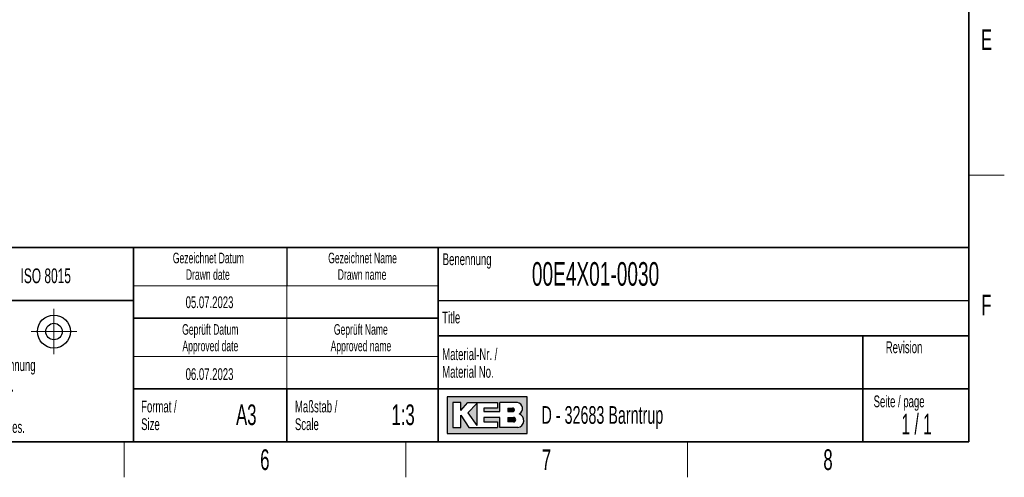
# Model space of a CAD drawing. Header units: millimetres. Extents: x 5 to 418, y 2 to 292.
# Tile 4 of 8: x 247 to 414, y 6 to 84. Entities that reach past the tile are written whole.
import ezdxf

# ---------------------------------------------------------------- set-up
doc = ezdxf.new("R2010")
doc.units = ezdxf.units.MM
doc.layers.add('SLD-0', color=7, linetype='Continuous')
doc.styles.add('SLDTEXTSTYLE0', font='TXT', dxfattribs={"width": 0.605})
doc.styles.add('SLDTEXTSTYLE1', font='TXT', dxfattribs={"width": 0.563})

msp = doc.modelspace()

# ---------------------------------------------------------------- hatches: boundary and pattern name
at = {"linetype": 'Continuous'}
h = msp.add_hatch(color=7, dxfattribs=at)
h.paths.add_polyline_path([(319.519086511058, 13.45626988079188), (333.083981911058, 13.45626988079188), (333.083981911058, 19.65736492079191), (319.519086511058, 19.65736492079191)], flags=0)
edge = h.paths.add_edge_path(flags=0)
edge.add_arc((331.3188604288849, 15.61738520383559), 1.20464082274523, -81.72003226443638, 70.1709600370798, ccw=False)
edge.add_line((331.4923410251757, 14.42530131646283), (331.480008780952, 14.42519098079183))
edge.add_line((331.480008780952, 14.42519098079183), (328.4331606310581, 14.42519098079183))
edge.add_line((328.4331606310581, 14.42519098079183), (328.4331606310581, 16.16924896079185))
edge.add_line((328.4331606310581, 16.16924896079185), (325.7201815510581, 16.16924896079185))
edge.add_line((325.7201815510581, 16.16924896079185), (325.7201815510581, 15.39411208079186))
edge.add_line((325.7201815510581, 15.39411208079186), (328.0455921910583, 15.39411208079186))
edge.add_line((328.0455921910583, 15.39411208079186), (328.0455921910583, 14.42519098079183))
edge.add_line((328.0455921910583, 14.42519098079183), (323.2009866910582, 14.42519098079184))
edge.add_line((323.2009866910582, 14.42519098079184), (321.8444971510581, 16.55681740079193))
edge.add_line((321.8444971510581, 16.55681740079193), (321.8444971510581, 14.42519098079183))
edge.add_line((321.8444971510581, 14.42519098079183), (320.4880076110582, 14.42519098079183))
edge.add_line((320.4880076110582, 14.42519098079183), (320.4880076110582, 18.68844382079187))
edge.add_line((320.4880076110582, 18.68844382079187), (321.8444971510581, 18.68844382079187))
edge.add_line((321.8444971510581, 18.68844382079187), (321.8444971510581, 17.33195428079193))
edge.add_line((321.8444971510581, 17.33195428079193), (323.0072024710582, 18.68844382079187))
edge.add_line((323.0072024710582, 18.68844382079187), (328.0455921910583, 18.68844382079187))
edge.add_line((328.0455921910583, 18.68844382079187), (328.0455921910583, 17.71952272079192))
edge.add_line((328.0455921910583, 17.71952272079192), (325.7201815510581, 17.71952272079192))
edge.add_line((325.7201815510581, 17.71952272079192), (325.7201815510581, 17.13817006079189))
edge.add_line((325.7201815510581, 17.13817006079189), (328.4331606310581, 17.13817006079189))
edge.add_line((328.4331606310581, 17.13817006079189), (328.4331606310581, 18.68844382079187))
edge.add_line((328.4331606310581, 18.68844382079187), (331.4242487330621, 18.68844382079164))
edge.add_line((331.4242487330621, 18.68844382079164), (331.4256482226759, 18.68844382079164))
edge.add_line((331.4256482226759, 18.68844382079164), (331.4259454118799, 18.68845828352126))
edge.add_arc((331.2860949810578, 17.67430640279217), 1.023749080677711, -64.45894120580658, 82.14849338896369, ccw=False)
msp.add_hatch(color=7, dxfattribs=at).paths.add_polyline_path([(324.5574762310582, 14.81275942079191), (324.557476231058, 18.49465960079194), (323.0072024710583, 16.94438584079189)], flags=0)
h = msp.add_hatch(color=7, dxfattribs=at)
edge = h.paths.add_edge_path(flags=0)
edge.add_line((329.7896501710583, 17.13817006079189), (330.6013652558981, 17.13817006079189))
edge.add_arc((330.6568434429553, 17.42884639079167), 0.2959232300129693, 259.1945394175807, 460.8054605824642)
edge.add_line((330.6013652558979, 17.71952272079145), (329.7896501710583, 17.71952272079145))
edge.add_line((329.7896501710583, 17.71952272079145), (329.7896501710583, 17.13817006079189))
h = msp.add_hatch(color=7, dxfattribs=at)
edge = h.paths.add_edge_path(flags=0)
edge.add_line((329.7896501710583, 15.39411208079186), (330.7588584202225, 15.39411208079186))
edge.add_arc((330.7588584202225, 15.78168052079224), 0.3875684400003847, 270.0000000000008, 450.0000000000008)
edge.add_line((330.7588584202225, 16.16924896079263), (330.7386620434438, 16.16924896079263))
edge.add_line((330.7386620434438, 16.16924896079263), (329.7896501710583, 16.16924896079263))
edge.add_line((329.7896501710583, 16.16924896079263), (329.7896501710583, 15.39411208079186))

# ---------------------------------------------------------------- linework, layer by layer
at = {"layer": 'SLD-0', "lineweight": 35}
for p, q in [((408, 12), (408, 282.5)), ((225.616731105, 45), (266.3304509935, 45)), ((266.3304509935, 12), (266.3304509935, 45)), ((266.3304509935, 45), (266.3304509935, 12)), ((318, 45), (266.3304509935, 45)), ((318, 45), (318, 12)), ((318, 45), (318, 40.1053465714)), ((318, 45), (408, 45)), ((318, 45), (318, 12)), ((408, 45), (408, 12)), ((225.616731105, 36), (266.3304509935, 36)), ((266.3304509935, 33), (318, 33)), ((408, 30), (318, 30)), ((390, 12), (390, 30)), ((266.3304509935, 21), (318, 21)), ((292.3304509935, 21), (292.3304509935, 12)), ((318, 21), (390, 21)), ((390, 21), (408, 21)), ((26, 12), (408, 12)), ((225.616731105, 12), (266.3304509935, 12)), ((266.3304509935, 12), (318, 12)), ((408, 12), (318, 12))]:
    msp.add_line(p, q, dxfattribs=at)
at = {"layer": 'SLD-0', "lineweight": 18}
for p, q in [((408, 57.25), (414, 57.25)), ((266.3304509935, 38.5), (318, 38.5)), ((292.3304509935, 38.5), (292.3304509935, 33)), ((252.8396209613, 34.5746449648), (252.8396209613, 26.8746449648)), ((292.3304509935, 33), (292.3304509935, 26.5)), ((248.9896209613, 30.7246449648), (256.6896209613, 30.7246449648)), ((266.3304509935, 26.5), (318, 26.5)), ((292.3304509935, 26.5), (292.3304509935, 21)), ((264.75, 6), (264.75, 12)), ((312.5, 6), (312.5, 12)), ((360.25, 6), (360.25, 12))]:
    msp.add_line(p, q, dxfattribs=at)
at = {"layer": 'SLD-0'}
for p, q in [((292.3304509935, 45), (292.3304509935, 38.5)), ((318, 36), (408, 36)), ((331.4242487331, 18.6884438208), (331.4256482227, 18.6884438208)), ((331.4256482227, 18.6884438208), (331.4259454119, 18.6884582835)), ((331.480008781, 14.4251909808), (331.4923410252, 14.4253013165))]:
    msp.add_line(p, q, dxfattribs=at)
at = {"layer": 'SLD-0', "linetype": 'Continuous'}
for p, q in [((333.0839819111, 19.6573649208), (319.5190865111, 19.6573649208)), ((319.5190865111, 19.6573649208), (319.5190865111, 13.4562698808)), ((321.8444971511, 18.6884438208), (320.4880076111, 18.6884438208)), ((320.4880076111, 18.6884438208), (320.4880076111, 14.4251909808)), ((321.8444971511, 17.3319542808), (323.0072024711, 18.6884438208)), ((321.8444971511, 17.3319542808), (321.8444971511, 18.6884438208)), ((323.0072024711, 18.6884438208), (328.0455921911, 18.6884438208)), ((324.5574762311, 18.4946596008), (323.0072024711, 16.9443858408)), ((324.5574762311, 18.4946596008), (324.5574762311, 14.8127594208)), ((328.0455921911, 18.6884438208), (328.0455921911, 17.7195227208)), ((331.4242487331, 18.6884438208), (328.4331606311, 18.6884438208)), ((328.4331606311, 17.1381700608), (328.4331606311, 18.6884438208)), ((331.4242487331, 18.6884438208), (331.4256482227, 18.6884438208)), ((331.4256482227, 18.6884438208), (331.4259454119, 18.6884582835)), ((333.0839819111, 13.4562698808), (333.0839819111, 19.6573649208)), ((323.0072024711, 16.9443858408), (324.5574762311, 14.8127594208)), ((325.7201815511, 17.7195227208), (325.7201815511, 17.1381700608)), ((328.0455921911, 17.7195227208), (325.7201815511, 17.7195227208)), ((325.7201815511, 17.1381700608), (328.4331606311, 17.1381700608)), ((329.7896501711, 17.7195227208), (330.6013652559, 17.7195227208)), ((329.7896501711, 17.7195227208), (329.7896501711, 17.1381700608)), ((329.7896501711, 17.1381700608), (330.6013652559, 17.1381700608)), ((321.8444971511, 14.4251909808), (321.8444971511, 16.5568174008)), ((321.8444971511, 16.5568174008), (323.2009866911, 14.4251909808)), ((325.7201815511, 16.1692489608), (325.7201815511, 15.3941120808)), ((328.4331606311, 16.1692489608), (325.7201815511, 16.1692489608)), ((325.7201815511, 15.3941120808), (328.0455921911, 15.3941120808)), ((328.0455921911, 15.3941120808), (328.0455921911, 14.4251909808)), ((328.4331606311, 14.4251909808), (328.4331606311, 16.1692489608)), ((329.7896501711, 16.1692489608), (330.7588584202, 16.1692489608)), ((329.7896501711, 16.1692489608), (329.7896501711, 15.3941120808)), ((330.7588584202, 15.3941120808), (329.7896501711, 15.3941120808)), ((330.7386620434, 16.1692489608), (330.7588584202, 16.1692489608)), ((319.5190865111, 13.4562698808), (333.0839819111, 13.4562698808)), ((320.4880076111, 14.4251909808), (321.8444971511, 14.4251909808)), ((323.2009866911, 14.4251909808), (328.0455921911, 14.4251909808)), ((331.480008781, 14.4251909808), (328.4331606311, 14.4251909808)), ((331.480008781, 14.4251909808), (331.4923410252, 14.4253013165))]:
    msp.add_line(p, q, dxfattribs=at)
at = {"layer": 'SLD-0', "lineweight": 25}
for radius in [2.799999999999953, 1.399999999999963]:
    msp.add_circle((252.8396209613, 30.7246449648), radius, dxfattribs=at)
at = {"layer": 'SLD-0', "linetype": 'Continuous'}
for centre, radius, start, end in [((331.2860949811, 17.6743064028), 1.023749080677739, 295.5410587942, 82.148493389), ((330.656843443, 17.4288463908), 0.2959232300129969, 259.1945394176, 100.8054605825), ((331.3188604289, 15.6173852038), 1.204640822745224, 278.2799677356, 70.1709600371), ((330.7588584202, 15.7816805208), 0.3875684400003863, 270, 90)]:
    msp.add_arc(centre, radius, start, end, dxfattribs=at)

# ---------------------------------------------------------------- texts
at = {"layer": 'SLD-0'}
for s, insert, char_height, attachment_point, style in [('E', (410.9815679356, 82.0010772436), 3.5, 2, 'SLDTEXTSTYLE0'), ('Gezeichnet Datum', (279.0254468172, 44.103942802), 1.8, 2, 'SLDTEXTSTYLE0'), ('Gezeichnet Name', (305.1708434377, 44.1039425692), 1.8, 2, 'SLDTEXTSTYLE0'), ('Benennung', (318.7636716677, 43.9908879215), 2, 1, 'SLDTEXTSTYLE0'), ('00E4X01-0030', (333.8826865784, 42.5045188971), 4, 1, 'SLDTEXTSTYLE0'), ('ISO 8015', (247.1715762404, 41.4342036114), 2.5, 1, 'SLDTEXTSTYLE0'), ('Drawn date', (278.9302899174, 41.3039429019), 1.8, 2, 'SLDTEXTSTYLE0'), ('Drawn name', (305.0870934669, 41.303942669), 1.8, 2, 'SLDTEXTSTYLE0'), ('05.07.2023', (279.2203041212, 36.6989570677), 2, 2, 'SLDTEXTSTYLE0'), ('F', (410.9536166, 37.0010772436), 3.5, 2, 'SLDTEXTSTYLE0'), ('Title', (318.6797653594, 34.1107265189), 2, 1, 'SLDTEXTSTYLE0'), ('Geprüft Datum', (279.349366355, 31.9851255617), 1.8, 2, 'SLDTEXTSTYLE0'), ('Geprüft Name', (304.8761939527, 31.9851255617), 1.8, 2, 'SLDTEXTSTYLE0'), ('Approved date', (279.3620221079, 29.1851256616), 1.8, 2, 'SLDTEXTSTYLE0'), ('Approved name', (304.900256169, 29.1851256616), 1.8, 2, 'SLDTEXTSTYLE0'), ('Revision', (393.8965220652, 29.0591225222), 2, 1, 'SLDTEXTSTYLE0'), ('Material-Nr. /', (318.6797653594, 27.8878268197), 2, 1, 'SLDTEXTSTYLE0'), ('Keine Maße aus der Zeichnung', (227.1404191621, 26.0307047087), 2, 1, 'SLDTEXTSTYLE0'), ('Material No.', (318.6797653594, 24.8878267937), 2, 1, 'SLDTEXTSTYLE0'), ('06.07.2023', (279.2203041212, 24.5048723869), 2, 2, 'SLDTEXTSTYLE0'), ('abnehmen. / Do not scale.', (227.1404191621, 22.5307046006), 2, 1, 'SLDTEXTSTYLE0'), ('Seite / page', (391.8390568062, 19.8830679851), 2, 1, 'SLDTEXTSTYLE0'), ('Alle Maße in Millimeter. /', (227.1404191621, 19.0307044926), 2, 1, 'SLDTEXTSTYLE0'), ('Format /', (267.6250939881, 19.0115942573), 2, 1, 'SLDTEXTSTYLE0'), ('A3', (285.4514616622, 18.3608999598), 3.5, 2, 'SLDTEXTSTYLE0'), ('Maßstab /', (293.7028556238, 19.0115944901), 2, 1, 'SLDTEXTSTYLE0'), ('1:3', (312.0485231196, 18.3609001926), 3.5, 2, 'SLDTEXTSTYLE0'), ('D - 32683 Barntrup', (335.5202035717, 18.0786992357), 3, 1, 'SLDTEXTSTYLE0'), ('1 / 1', (399.1297679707, 16.7706515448), 3.5, 2, 'SLDTEXTSTYLE1'), ('All dimensions in millimetres.', (227.1404191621, 15.5307043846), 2, 1, 'SLDTEXTSTYLE0'), ('Size', (267.6250939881, 16.0115942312), 2, 1, 'SLDTEXTSTYLE0'), ('Scale', (293.7028556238, 16.011594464), 2, 1, 'SLDTEXTSTYLE0'), ('6', (288.6027123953, 10.7429955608), 3.5, 2, 'SLDTEXTSTYLE0'), ('7', (336.3527123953, 10.7429955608), 3.5, 2, 'SLDTEXTSTYLE0'), ('8', (384.1027123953, 10.7429955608), 3.5, 2, 'SLDTEXTSTYLE0')]:
    msp.add_mtext(s, dxfattribs=dict(at, insert=insert, char_height=char_height, attachment_point=attachment_point, style=style))

doc.saveas('drawing.dxf')
